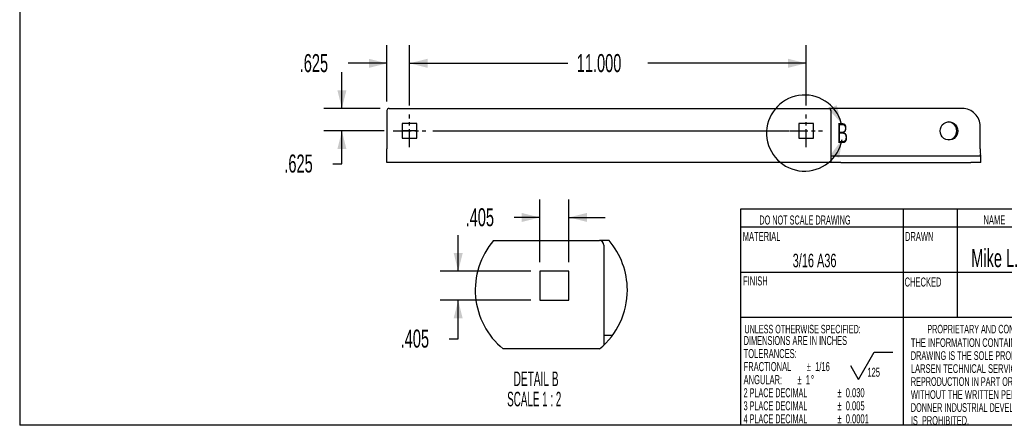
# Model space of a CAD drawing. Extents: x 1.5 to 42.5, y 1.5 to 32.5.
# Tile 1 of 4: x 1.5 to 28.8, y 1.5 to 12.7. Entities that reach past the tile are written whole.
import ezdxf

# ---------------------------------------------------------------- set-up
doc = ezdxf.new("R2010")
doc.units = 0
doc.linetypes.add('CENTERX2', pattern=[0.8, 0.5, -0.1, 0.1, -0.1])
doc.layers.get('0').update_dxf_attribs({"linetype": 'CONTINUOUS'})
doc.layers.add('TITLE_BLOCK', color=7, linetype='CONTINUOUS')
doc.styles.add('SLDTEXTSTYLE1', font='TXT', dxfattribs={"width": 0.554583})
doc.styles.add('SLDTEXTSTYLE10', font='TXT', dxfattribs={"width": 0.552845})
doc.styles.add('SLDTEXTSTYLE11', font='TXT', dxfattribs={"width": 0.571389})
doc.styles.add('SLDTEXTSTYLE12', font='TXT', dxfattribs={"width": 0.548281})
doc.styles.add('SLDTEXTSTYLE13', font='TXT', dxfattribs={"width": 0.5775})
doc.styles.add('SLDTEXTSTYLE14', font='TXT', dxfattribs={"width": 0.558462})
doc.styles.add('SLDTEXTSTYLE16', font='TXT', dxfattribs={"width": 0.504167})
doc.styles.add('SLDTEXTSTYLE3', font='TXT', dxfattribs={"width": 0.5808})
doc.styles.add('SLDTEXTSTYLE4', font='TXT', dxfattribs={"width": 0.605})
doc.styles.add('SLDTEXTSTYLE5', font='TXT', dxfattribs={"width": 0.518571})
doc.styles.add('SLDTEXTSTYLE6', font='TXT', dxfattribs={"width": 0.56375})
doc.styles.add('SLDTEXTSTYLE7', font='TXT', dxfattribs={"width": 0.524333})
doc.styles.add('SLDTEXTSTYLE8', font='TXT', dxfattribs={"width": 0.581731})
doc.styles.add('SLDTEXTSTYLE9', font='TXT', dxfattribs={"width": 0.565968})
doc.dimstyles.get("Standard").update_dxf_attribs({"dimtxt": 0.18, "dimasz": 0.18, "dimexe": 0.18, "dimexo": 0.0625, "dimgap": 0.09, "dimtad": 0, "dimtih": 1, "dimtoh": 1, "dimzin": 0, "dimcen": 0.09, "dimazin": 3, "dimtfac": 1, "dimtofl": 0, "dimtmove": 0, "dimatfit": 3})

# ---------------------------------------------------------------- blocks, each defined once
blk = doc.blocks.new('*U82')
at = {"layer": 'TITLE_BLOCK', "color": 7, "style": 'SLDTEXTSTYLE1', "width": 0.554583}
blk.add_text('DO NOT SCALE DRAWING', height=0.25, dxfattribs=at).set_placement((22.014, 7.069))
blk = doc.blocks.new('*U84')
at = {"layer": 'TITLE_BLOCK', "color": 7, "style": 'SLDTEXTSTYLE3', "width": 0.5808}
blk.add_text('UNLESS OTHERWISE SPECIFIED:', height=0.23645, dxfattribs=at).set_placement((21.6, 4.051))
blk = doc.blocks.new('*U90')
at = {"layer": 'TITLE_BLOCK', "color": 7, "style": 'SLDTEXTSTYLE4', "width": 0.605}
blk.add_text('NAME', height=0.25, dxfattribs=at).set_placement((28.23, 7.07))
blk = doc.blocks.new('*U92')
at = {"layer": 'TITLE_BLOCK', "color": 7, "style": 'SLDTEXTSTYLE4', "width": 0.605}
blk.add_text('CHECKED', height=0.25, dxfattribs=at).set_placement((26.042, 5.35))
blk = doc.blocks.new('*U93')
at = {"layer": 'TITLE_BLOCK', "color": 7, "style": 'SLDTEXTSTYLE4', "width": 0.605}
blk.add_text('DRAWN', height=0.25, dxfattribs=at).set_placement((26.052, 6.614))
blk = doc.blocks.new('*U94')
at = {"layer": 'TITLE_BLOCK', "color": 7, "style": 'SLDTEXTSTYLE4', "width": 0.605}
blk.add_text('3/16 A36', height=0.375, dxfattribs=at).set_placement((22.938, 5.884))
blk = doc.blocks.new('*U95')
at = {"layer": 'TITLE_BLOCK', "color": 7, "style": 'SLDTEXTSTYLE4', "width": 0.605}
blk.add_text('FINISH', height=0.25, dxfattribs=at).set_placement((21.562, 5.38))
blk = doc.blocks.new('*U96')
at = {"layer": 'TITLE_BLOCK', "color": 7, "style": 'SLDTEXTSTYLE4', "width": 0.605}
blk.add_text('MATERIAL', height=0.25, dxfattribs=at).set_placement((21.553, 6.615))
blk = doc.blocks.new('*U3')
at = {"layer": 'TITLE_BLOCK', "color": 0, "style": 'SLDTEXTSTYLE6', "width": 0.56375}
blk.add_text('DIMENSIONS ARE IN INCHES', height=0.25, dxfattribs=at).set_placement((0, 0.072))
blk = doc.blocks.new('*U4')
at = {"layer": 'TITLE_BLOCK', "color": 0, "style": 'SLDTEXTSTYLE4', "width": 0.605}
blk.add_text('TOLERANCES:', height=0.25, dxfattribs=at).set_placement((0, -0.29))
blk = doc.blocks.new('*U5')
at = {"layer": 'TITLE_BLOCK', "color": 0, "style": 'SLDTEXTSTYLE4', "width": 0.605}
blk.add_text('FRACTIONAL', height=0.25, dxfattribs=at).set_placement((0, -0.652))
blk = doc.blocks.new('*U6')
at = {"layer": 'TITLE_BLOCK', "color": 0, "style": 'SLDTEXTSTYLE4', "width": 0.605}
blk.add_text('±', height=0.25, dxfattribs=at).set_placement((1.752, -0.652))
blk = doc.blocks.new('*U7')
at = {"layer": 'TITLE_BLOCK', "color": 0, "style": 'SLDTEXTSTYLE4', "width": 0.605}
blk.add_text('1/16', height=0.25, dxfattribs=at).set_placement((1.985, -0.652))
blk = doc.blocks.new('*U8')
at = {"layer": 'TITLE_BLOCK', "color": 0, "style": 'SLDTEXTSTYLE4', "width": 0.605}
blk.add_text('ANGULAR: ', height=0.25, dxfattribs=at).set_placement((0, -1.014))
blk = doc.blocks.new('*U9')
at = {"layer": 'TITLE_BLOCK', "color": 0, "style": 'SLDTEXTSTYLE4', "width": 0.605}
blk.add_text('±', height=0.25, dxfattribs=at).set_placement((1.489, -1.014))
blk = doc.blocks.new('*U10')
at = {"layer": 'TITLE_BLOCK', "color": 0, "style": 'SLDTEXTSTYLE4', "width": 0.605}
blk.add_text('1', height=0.25, dxfattribs=at).set_placement((1.723, -1.014))
blk = doc.blocks.new('*U11')
at = {"layer": 'TITLE_BLOCK', "color": 0, "style": 'SLDTEXTSTYLE4', "width": 0.605}
blk.add_text('°', height=0.25, dxfattribs=at).set_placement((1.869, -1.014))
blk = doc.blocks.new('*U12')
at = {"layer": 'TITLE_BLOCK', "color": 0, "style": 'SLDTEXTSTYLE7', "width": 0.524333}
blk.add_text('2 PLACE DECIMAL  ', height=0.25, dxfattribs=at).set_placement((0, -1.376))
blk = doc.blocks.new('*U13')
at = {"layer": 'TITLE_BLOCK', "color": 0, "style": 'SLDTEXTSTYLE4', "width": 0.605}
blk.add_text('±', height=0.25, dxfattribs=at).set_placement((2.599, -1.376))
blk = doc.blocks.new('*U14')
at = {"layer": 'TITLE_BLOCK', "color": 0, "style": 'SLDTEXTSTYLE4', "width": 0.605}
blk.add_text('0.030', height=0.25, dxfattribs=at).set_placement((2.832, -1.376))
blk = doc.blocks.new('*U15')
at = {"layer": 'TITLE_BLOCK', "color": 0, "style": 'SLDTEXTSTYLE7', "width": 0.524333}
blk.add_text('3 PLACE DECIMAL  ', height=0.25, dxfattribs=at).set_placement((0, -1.738))
blk = doc.blocks.new('*U16')
at = {"layer": 'TITLE_BLOCK', "color": 0, "style": 'SLDTEXTSTYLE4', "width": 0.605}
blk.add_text('±', height=0.25, dxfattribs=at).set_placement((2.599, -1.738))
blk = doc.blocks.new('*U17')
at = {"layer": 'TITLE_BLOCK', "color": 0, "style": 'SLDTEXTSTYLE4', "width": 0.605}
blk.add_text('0.005', height=0.25, dxfattribs=at).set_placement((2.832, -1.738))
blk = doc.blocks.new('*U18')
at = {"layer": 'TITLE_BLOCK', "color": 0, "style": 'SLDTEXTSTYLE7', "width": 0.524333}
blk.add_text('4 PLACE DECIMAL  ', height=0.25, dxfattribs=at).set_placement((0, -2.1))
blk = doc.blocks.new('*U19')
at = {"layer": 'TITLE_BLOCK', "color": 0, "style": 'SLDTEXTSTYLE4', "width": 0.605}
blk.add_text('±', height=0.25, dxfattribs=at).set_placement((2.6, -2.1))
blk = doc.blocks.new('*U20')
at = {"layer": 'TITLE_BLOCK', "color": 0, "style": 'SLDTEXTSTYLE4', "width": 0.605}
blk.add_text('0.0001', height=0.25, dxfattribs=at).set_placement((2.833, -2.1))
blk = doc.blocks.new('SW_NOTE_0')
for name in ['*U3', '*U4', '*U5', '*U6', '*U7', '*U8', '*U9', '*U10', '*U11', '*U12', '*U13', '*U14', '*U15', '*U16', '*U17', '*U18', '*U19', '*U20']:
    blk.add_blockref(name, (0, 0))
blk = doc.blocks.new('*U97')
at = {"layer": 'TITLE_BLOCK', "color": 7, "style": 'SLDTEXTSTYLE8', "width": 0.581731}
blk.add_text('PROPRIETARY AND CONFIDENTIAL', height=0.23645, dxfattribs=at).set_placement((26.673, 4.051))
blk = doc.blocks.new('*U22')
at = {"layer": 'TITLE_BLOCK', "color": 0, "style": 'SLDTEXTSTYLE9', "width": 0.565968}
blk.add_text('THE INFORMATION CONTAINED IN THIS', height=0.24, dxfattribs=at).set_placement((0, 0.069))
blk = doc.blocks.new('*U23')
at = {"layer": 'TITLE_BLOCK', "color": 0, "style": 'SLDTEXTSTYLE10', "width": 0.552845}
blk.add_text('DRAWING IS THE SOLE PROPERTY OF', height=0.24, dxfattribs=at).set_placement((0, -0.291))
blk = doc.blocks.new('*U24')
at = {"layer": 'TITLE_BLOCK', "color": 0, "style": 'SLDTEXTSTYLE11', "width": 0.571389}
blk.add_text('LARSEN TECHNICAL SERVICES ANY', height=0.24, dxfattribs=at).set_placement((0, -0.651))
blk = doc.blocks.new('*U25')
at = {"layer": 'TITLE_BLOCK', "color": 0, "style": 'SLDTEXTSTYLE12', "width": 0.548281}
blk.add_text('REPRODUCTION IN PART OR AS A WHOLE', height=0.24, dxfattribs=at).set_placement((0, -1.011))
blk = doc.blocks.new('*U26')
at = {"layer": 'TITLE_BLOCK', "color": 0, "style": 'SLDTEXTSTYLE9', "width": 0.565968}
blk.add_text('WITHOUT THE WRITTEN PERMISSION OF', height=0.24, dxfattribs=at).set_placement((0, -1.371))
blk = doc.blocks.new('*U27')
at = {"layer": 'TITLE_BLOCK', "color": 0, "style": 'SLDTEXTSTYLE13', "width": 0.5775}
blk.add_text('DONNER INDUSTRIAL DEVELOPMENTS INC.', height=0.24, dxfattribs=at).set_placement((0, -1.731))
blk = doc.blocks.new('*U28')
at = {"layer": 'TITLE_BLOCK', "color": 0, "style": 'SLDTEXTSTYLE14', "width": 0.558462}
blk.add_text('IS  PROHIBITED.', height=0.24, dxfattribs=at).set_placement((0, -2.091))
blk = doc.blocks.new('SW_NOTE_1')
for name in ['*U22', '*U23', '*U24', '*U25', '*U26', '*U27', '*U28']:
    blk.add_blockref(name, (0, 0))
blk = doc.blocks.new('*U34')
at = {"layer": 'TITLE_BLOCK', "color": 0, "style": 'SLDTEXTSTYLE4', "width": 0.605}
blk.add_text('125', height=0.25, dxfattribs=at).set_placement((0, 0.072))
blk = doc.blocks.new('SW_NOTE_3')
at = {"layer": 'TITLE_BLOCK', "color": 0}
for p, q in [((-0.243, 0), (0.19, 0.75)), ((0.19, 0.75), (0.705, 0.75)), ((-0.243, 0), (-0.459, 0.375))]:
    blk.add_line(p, q, dxfattribs=at)
blk.add_blockref('*U34', (0, 0))
blk = doc.blocks.new('*U102')
at = {"layer": 'TITLE_BLOCK', "style": 'SLDTEXTSTYLE4', "width": 0.605}
blk.add_text('Mike L.', height=0.5, dxfattribs=at).set_placement((27.889, 5.887))
blk = doc.blocks.new('*U52')
at = {"layer": 'TITLE_BLOCK', "style": 'SLDTEXTSTYLE4', "width": 0.605}
blk.add_text('11.000', height=0.5, dxfattribs=at).set_placement((16.949, 11.295))
blk = doc.blocks.new('*D51')
at = {"layer": 'TITLE_BLOCK'}
for p, q in [((12.311, 10.366), (12.311, 12.039)), ((23.311, 10.366), (23.311, 12.039)), ((12.311, 11.539), (16.699, 11.539)), ((23.311, 11.539), (18.922, 11.539))]:
    blk.add_line(p, q, dxfattribs=at)
for points in [[(12.311, 11.539), (12.811, 11.414), (12.811, 11.664)], [(23.311, 11.539), (22.811, 11.664), (22.811, 11.414)]]:
    blk.add_solid(points, dxfattribs=at)
blk.add_blockref('*U52', (0, 0))
blk = doc.blocks.new('*U54')
at = {"layer": 'TITLE_BLOCK', "style": 'SLDTEXTSTYLE4', "width": 0.605}
blk.add_text('.625', height=0.5, dxfattribs=at).set_placement((9.265, 11.295))
blk = doc.blocks.new('*D53')
at = {"layer": 'TITLE_BLOCK'}
for p, q in [((11.686, 10.476), (11.686, 12.039)), ((12.311, 10.366), (12.311, 12.039)), ((11.686, 11.539), (10.611, 11.539)), ((12.311, 11.539), (13.311, 11.539))]:
    blk.add_line(p, q, dxfattribs=at)
for points in [[(11.686, 11.539), (11.186, 11.664), (11.186, 11.414)], [(12.311, 11.539), (12.811, 11.414), (12.811, 11.664)]]:
    blk.add_solid(points, dxfattribs=at)
blk.add_blockref('*U54', (0, 0))
blk = doc.blocks.new('*U56')
at = {"layer": 'TITLE_BLOCK', "style": 'SLDTEXTSTYLE4', "width": 0.605}
blk.add_text('.625', height=0.5, dxfattribs=at).set_placement((8.839, 8.51))
blk = doc.blocks.new('*D55')
at = {"layer": 'TITLE_BLOCK'}
for p, q in [((10.436, 10.289), (10.436, 11.289)), ((11.498, 10.289), (9.936, 10.289)), ((11.608, 9.664), (9.936, 9.664)), ((10.436, 8.755), (10.436, 9.664)), ((10.186, 8.755), (10.436, 8.755))]:
    blk.add_line(p, q, dxfattribs=at)
for points in [[(10.436, 10.289), (10.561, 10.789), (10.311, 10.789)], [(10.436, 9.664), (10.311, 9.164), (10.561, 9.164)]]:
    blk.add_solid(points, dxfattribs=at)
blk.add_blockref('*U56', (0, 0))
blk = doc.blocks.new('*U104')
at = {"color": 7, "style": 'SLDTEXTSTYLE4', "width": 0.605}
blk.add_text('B', height=0.556, dxfattribs=at).set_placement((24.171, 9.325))
blk = doc.blocks.new('*U75')
at = {"layer": 'TITLE_BLOCK', "style": 'SLDTEXTSTYLE4', "width": 0.605}
blk.add_text('.405', height=0.5, dxfattribs=at).set_placement((13.867, 7.021))
blk = doc.blocks.new('*D74')
at = {"layer": 'TITLE_BLOCK'}
for p, q in [((15.923, 6.027), (15.923, 7.765)), ((16.733, 6.027), (16.733, 7.765)), ((15.923, 7.265), (15.213, 7.265)), ((16.733, 7.265), (17.733, 7.265))]:
    blk.add_line(p, q, dxfattribs=at)
for points in [[(15.923, 7.265), (15.423, 7.39), (15.423, 7.14)], [(16.733, 7.265), (17.233, 7.14), (17.233, 7.39)]]:
    blk.add_solid(points, dxfattribs=at)
blk.add_blockref('*U75', (0, 0))
blk = doc.blocks.new('*U77')
at = {"layer": 'TITLE_BLOCK', "style": 'SLDTEXTSTYLE4', "width": 0.605}
blk.add_text('.405', height=0.5, dxfattribs=at).set_placement((12.065, 3.656))
blk = doc.blocks.new('*D76')
at = {"layer": 'TITLE_BLOCK'}
for p, q in [((13.661, 5.777), (13.661, 6.777)), ((15.673, 5.777), (13.161, 5.777)), ((15.673, 4.967), (13.161, 4.967)), ((13.661, 3.9), (13.661, 4.967)), ((13.411, 3.9), (13.661, 3.9))]:
    blk.add_line(p, q, dxfattribs=at)
for points in [[(13.661, 5.777), (13.786, 6.277), (13.536, 6.277)], [(13.661, 4.967), (13.536, 4.467), (13.786, 4.467)]]:
    blk.add_solid(points, dxfattribs=at)
blk.add_blockref('*U77', (0, 0))
blk = doc.blocks.new('*U79')
at = {"layer": 'TITLE_BLOCK', "color": 0, "style": 'SLDTEXTSTYLE5', "width": 0.518571}
blk.add_text('DETAIL B ', height=0.4045, dxfattribs=at).set_placement((0, 0.117))
blk = doc.blocks.new('*U80')
at = {"layer": 'TITLE_BLOCK', "color": 0, "style": 'SLDTEXTSTYLE16', "width": 0.504167}
blk.add_text('SCALE 1 : 2', height=0.40446, dxfattribs=at).set_placement((-0.178, -0.445))
blk = doc.blocks.new('SW_NOTE_4')
for name in ['*U79', '*U80']:
    blk.add_blockref(name, (0, 0))

msp = doc.modelspace()

# ---------------------------------------------------------------- linework, layer by layer
at = {"color": 7, "linetype": 'CONTINUOUS'}
for p, q in [((11.686, 10.226), (11.686, 9.164)), ((11.748, 10.289), (23.936, 10.289)), ((27.642, 10.289), (23.936, 10.289)), ((23.998, 10.226), (23.998, 9.164)), ((12.108, 9.866), (12.108, 9.461)), ((12.513, 9.866), (12.108, 9.866)), ((12.513, 9.461), (12.513, 9.866)), ((23.108, 9.866), (23.108, 9.461)), ((23.513, 9.866), (23.108, 9.866)), ((23.513, 9.461), (23.513, 9.866)), ((12.513, 9.664), (12.108, 9.664)), ((28.136, 9.164), (28.136, 9.789)), ((12.108, 9.461), (12.513, 9.461)), ((23.108, 9.461), (23.513, 9.461)), ((11.686, 8.789), (11.686, 9.164)), ((23.998, 9.164), (23.998, 8.789)), ((23.998, 8.789), (11.686, 8.789)), ((23.998, 8.976), (24.272, 8.976)), ((24.272, 8.789), (23.998, 8.789)), ((24.272, 8.976), (27.88, 8.976)), ((24.272, 8.789), (27.88, 8.789)), ((27.88, 8.976), (28.153, 8.976)), ((28.153, 8.789), (27.88, 8.789)), ((28.154, 8.792), (28.154, 8.982)), ((14.64, 6.622), (17.578, 6.622)), ((17.847, 6.622), (17.578, 6.622)), ((17.703, 6.497), (17.703, 4.372)), ((15.923, 5.777), (15.923, 4.967)), ((16.733, 5.777), (15.923, 5.777)), ((16.733, 4.967), (16.733, 5.777)), ((15.923, 4.967), (16.733, 4.967)), ((17.703, 4.372), (17.703, 3.729)), ((17.703, 3.997), (17.939, 3.997)), ((17.583, 3.622), (14.904, 3.622))]:
    msp.add_line(p, q, dxfattribs=at)
at = {"color": 7, "linetype": 'CONTINUOUS', "flags": 128}
msp.add_lwpolyline([(27.519, 9.664), (27.512, 9.604), (27.491, 9.548), (27.457, 9.498), (27.412, 9.458), (27.36, 9.43), (27.302, 9.416), (27.243, 9.416), (27.185, 9.43), (27.132, 9.458), (27.088, 9.498), (27.054, 9.548), (27.033, 9.604), (27.026, 9.664), (27.033, 9.724), (27.054, 9.78), (27.088, 9.83), (27.132, 9.87), (27.185, 9.898), (27.243, 9.912), (27.302, 9.912), (27.36, 9.898), (27.412, 9.87), (27.457, 9.83), (27.491, 9.78), (27.512, 9.724), (27.519, 9.664)], dxfattribs=at)
at = {"color": 7}
for points in [[(28.153, 8.976, 0), (28.153, 8.976, 0), (28.153, 8.976, 0), (28.153, 8.976, 0), (28.153, 8.976, 0), (28.153, 8.976, 0), (28.153, 8.976, 0), (28.153, 8.976, 0), (28.153, 8.976, 0), (28.153, 8.976, 0), (28.153, 8.976, 0), (28.153, 8.976, 0), (28.153, 8.977, 0), (28.153, 8.977, 0), (28.153, 8.977, 0), (28.153, 8.977, 0), (28.153, 8.977, 0), (28.153, 8.977, 0), (28.153, 8.977, 0), (28.153, 8.977, 0), (28.153, 8.977, 0), (28.153, 8.977, 0), (28.153, 8.977, 0), (28.153, 8.977, 0), (28.153, 8.977, 0), (28.153, 8.977, 0), (28.153, 8.977, 0), (28.153, 8.977, 0), (28.153, 8.977, 0), (28.154, 8.977, 0), (28.154, 8.977, 0), (28.154, 8.977, 0), (28.154, 8.977, 0), (28.154, 8.977, 0), (28.154, 8.977, 0), (28.154, 8.977, 0), (28.154, 8.977, 0), (28.154, 8.977, 0), (28.154, 8.977, 0), (28.154, 8.977, 0), (28.154, 8.977, 0), (28.154, 8.977, 0), (28.154, 8.978, 0), (28.154, 8.978, 0), (28.154, 8.978, 0), (28.154, 8.978, 0), (28.154, 8.978, 0), (28.154, 8.978, 0), (28.154, 8.978, 0), (28.154, 8.978, 0), (28.154, 8.978, 0), (28.154, 8.978, 0), (28.154, 8.978, 0), (28.154, 8.978, 0), (28.154, 8.978, 0), (28.154, 8.978, 0), (28.154, 8.978, 0), (28.154, 8.978, 0), (28.154, 8.979, 0), (28.154, 8.979, 0), (28.154, 8.979, 0), (28.154, 8.979, 0), (28.154, 8.979, 0), (28.154, 8.979, 0), (28.154, 8.979, 0), (28.154, 8.979, 0), (28.154, 8.979, 0), (28.154, 8.979, 0), (28.154, 8.979, 0), (28.154, 8.979, 0), (28.154, 8.98, 0), (28.154, 8.98, 0), (28.154, 8.98, 0), (28.154, 8.98, 0), (28.154, 8.98, 0), (28.154, 8.98, 0), (28.154, 8.98, 0), (28.154, 8.98, 0), (28.154, 8.98, 0), (28.154, 8.98, 0), (28.154, 8.98, 0), (28.154, 8.981, 0), (28.154, 8.981, 0), (28.154, 8.981, 0), (28.154, 8.981, 0), (28.154, 8.981, 0), (28.154, 8.981, 0), (28.154, 8.981, 0), (28.154, 8.981, 0), (28.154, 8.981, 0), (28.154, 8.982, 0), (28.154, 8.982, 0), (28.154, 8.982, 0), (28.154, 8.982, 0), (28.154, 8.982, 0), (28.154, 8.982, 0), (28.154, 8.982, 0), (28.154, 8.982, 0), (28.154, 8.983, 0), (28.154, 8.983, 0), (28.154, 8.983, 0), (28.154, 8.983, 0), (28.154, 8.983, 0), (28.154, 8.983, 0), (28.154, 8.983, 0), (28.154, 8.983, 0), (28.154, 8.984, 0), (28.154, 8.984, 0), (28.154, 8.984, 0), (28.154, 8.984, 0), (28.154, 8.984, 0), (28.154, 8.984, 0), (28.154, 8.984, 0), (28.154, 8.985, 0), (28.154, 8.985, 0), (28.154, 8.985, 0), (28.153, 8.985, 0), (28.153, 8.985, 0), (28.153, 8.985, 0), (28.153, 8.985, 0), (28.153, 8.986, 0), (28.153, 8.986, 0), (28.153, 8.986, 0), (28.153, 8.986, 0), (28.153, 8.986, 0), (28.153, 8.986, 0), (28.153, 8.987, 0), (28.153, 8.987, 0), (28.153, 8.987, 0), (28.153, 8.987, 0), (28.153, 8.987, 0), (28.153, 8.987, 0), (28.153, 8.988, 0), (28.153, 8.988, 0), (28.153, 8.988, 0), (28.153, 8.988, 0), (28.153, 8.988, 0), (28.153, 8.988, 0), (28.153, 8.989, 0), (28.153, 8.989, 0), (28.153, 8.989, 0), (28.153, 8.989, 0), (28.153, 8.989, 0), (28.153, 8.989, 0), (28.153, 8.99, 0), (28.153, 8.99, 0), (28.153, 8.99, 0), (28.153, 8.99, 0), (28.153, 8.99, 0), (28.152, 8.991, 0), (28.152, 8.991, 0), (28.152, 8.991, 0), (28.152, 8.991, 0), (28.152, 8.991, 0), (28.152, 8.992, 0), (28.152, 8.992, 0), (28.152, 8.992, 0), (28.152, 8.992, 0), (28.152, 8.992, 0), (28.152, 8.993, 0), (28.152, 8.993, 0), (28.152, 8.993, 0), (28.152, 8.993, 0), (28.152, 8.993, 0), (28.152, 8.994, 0), (28.152, 8.994, 0), (28.152, 8.994, 0), (28.152, 8.994, 0), (28.152, 8.994, 0), (28.152, 8.995, 0), (28.152, 8.995, 0), (28.152, 8.995, 0), (28.152, 8.995, 0), (28.152, 8.995, 0), (28.152, 8.996, 0), (28.151, 8.996, 0), (28.151, 8.996, 0), (28.151, 8.996, 0), (28.151, 8.997, 0), (28.151, 8.997, 0), (28.151, 8.997, 0), (28.151, 8.997, 0), (28.151, 8.997, 0), (28.151, 8.998, 0), (28.151, 8.998, 0), (28.151, 8.998, 0), (28.151, 8.998, 0), (28.151, 8.999, 0), (28.151, 8.999, 0), (28.151, 8.999, 0), (28.151, 8.999, 0), (28.151, 9, 0), (28.151, 9, 0), (28.151, 9, 0), (28.151, 9, 0), (28.151, 9, 0), (28.151, 9.001, 0), (28.151, 9.001, 0), (28.151, 9.001, 0), (28.15, 9.001, 0), (28.15, 9.002, 0), (28.15, 9.002, 0), (28.15, 9.002, 0), (28.15, 9.002, 0), (28.15, 9.003, 0), (28.15, 9.003, 0), (28.15, 9.003, 0), (28.15, 9.003, 0), (28.15, 9.004, 0), (28.15, 9.004, 0), (28.15, 9.004, 0), (28.15, 9.005, 0), (28.15, 9.005, 0), (28.15, 9.005, 0), (28.15, 9.005, 0), (28.15, 9.006, 0), (28.149, 9.006, 0), (28.149, 9.006, 0), (28.149, 9.006, 0), (28.149, 9.007, 0), (28.149, 9.007, 0), (28.149, 9.007, 0), (28.149, 9.007, 0), (28.149, 9.008, 0), (28.149, 9.008, 0), (28.149, 9.008, 0), (28.149, 9.009, 0), (28.149, 9.009, 0), (28.149, 9.009, 0), (28.149, 9.009, 0), (28.149, 9.01, 0), (28.149, 9.01, 0), (28.149, 9.01, 0), (28.148, 9.011, 0), (28.148, 9.011, 0), (28.148, 9.011, 0), (28.148, 9.011, 0), (28.148, 9.012, 0), (28.148, 9.012, 0), (28.148, 9.012, 0), (28.148, 9.013, 0), (28.148, 9.013, 0), (28.148, 9.013, 0), (28.148, 9.013, 0), (28.148, 9.014, 0), (28.148, 9.014, 0), (28.148, 9.014, 0), (28.148, 9.015, 0), (28.148, 9.015, 0), (28.148, 9.015, 0), (28.148, 9.016, 0), (28.147, 9.016, 0), (28.147, 9.016, 0), (28.147, 9.017, 0), (28.147, 9.017, 0), (28.147, 9.017, 0)], [(28.153, 8.792, 0), (28.153, 8.792, 0), (28.153, 8.792, 0), (28.153, 8.792, 0), (28.153, 8.792, 0), (28.153, 8.792, 0), (28.153, 8.791, 0), (28.153, 8.791, 0), (28.153, 8.791, 0), (28.153, 8.791, 0), (28.153, 8.791, 0), (28.153, 8.791, 0), (28.153, 8.791, 0), (28.153, 8.791, 0), (28.153, 8.791, 0), (28.153, 8.791, 0), (28.153, 8.791, 0), (28.153, 8.791, 0), (28.153, 8.791, 0), (28.153, 8.791, 0), (28.153, 8.791, 0), (28.153, 8.791, 0), (28.153, 8.791, 0), (28.153, 8.791, 0), (28.153, 8.791, 0), (28.153, 8.791, 0), (28.153, 8.791, 0), (28.153, 8.791, 0), (28.153, 8.79, 0), (28.153, 8.79, 0), (28.153, 8.79, 0), (28.153, 8.79, 0), (28.153, 8.79, 0), (28.153, 8.79, 0), (28.153, 8.79, 0), (28.153, 8.79, 0), (28.153, 8.79, 0), (28.153, 8.79, 0), (28.153, 8.79, 0), (28.153, 8.79, 0), (28.153, 8.79, 0), (28.153, 8.79, 0), (28.153, 8.79, 0), (28.153, 8.79, 0), (28.153, 8.79, 0), (28.153, 8.79, 0), (28.153, 8.79, 0), (28.153, 8.79, 0), (28.153, 8.79, 0), (28.153, 8.79, 0), (28.153, 8.79, 0), (28.153, 8.789, 0), (28.153, 8.789, 0), (28.153, 8.789, 0), (28.153, 8.789, 0), (28.153, 8.789, 0), (28.153, 8.789, 0), (28.153, 8.789, 0), (28.153, 8.789, 0), (28.153, 8.789, 0), (28.153, 8.789, 0), (28.153, 8.789, 0), (28.153, 8.789, 0), (28.153, 8.789, 0)]]:
    msp.add_polyline3d(points, dxfattribs=at)
at = {"color": 7, "linetype": 'CONTINUOUS'}
for centre, radius, start, end in [((23.268, 9.604), 1.055, 15.239, 350.2406), ((11.748, 10.226), 0.0625, 90, 180), ((23.936, 10.226), 0.0625, 0, 90), ((27.639, 9.792), 0.497, 359.5982, 89.6249), ((27.24, 9.665), 0.249, 359.6601, 86.0006), ((27.24, 9.662), 0.248, 273.8813, 0.4581), ((28.926, 9.152), 0.791, 179.1709, 189.8534), ((16.243, 5.252), 2.109, 139.4676, 230.572), ((17.578, 6.497), 0.125, 0, 90), ((16.243, 5.252), 2.109, 360, 40.5324), ((16.243, 5.252), 2.109, 309.428, 0)]:
    msp.add_arc(centre, radius, start, end, dxfattribs=at)
for points in [[(24.286, 9.881), (24.157, 10.38), (23.937, 10.26)], [(24.308, 9.425), (23.997, 9.014), (24.227, 8.916)]]:
    msp.add_solid(points, dxfattribs=at)
at = {"layer": 'TITLE_BLOCK'}
for p, q in [((1.499, 32.502), (1.499, 1.502)), ((12.959, 9.664), (22.837, 9.664)), ((21.499, 1.502), (21.499, 7.502)), ((21.499, 7.502), (42.499, 7.502)), ((25.999, 7.502), (25.999, 1.502)), ((27.499, 7.502), (27.499, 4.502)), ((21.499, 7.002), (32.499, 7.002)), ((21.499, 5.752), (42.499, 5.752)), ((21.499, 4.502), (32.499, 4.502)), ((42.499, 1.502), (1.499, 1.502))]:
    msp.add_line(p, q, dxfattribs=at)
at = {"layer": 'TITLE_BLOCK', "linetype": 'CENTERX2'}
for p, q in [((12.311, 9.211), (12.311, 10.116)), ((23.311, 9.211), (23.311, 10.116)), ((11.858, 9.664), (12.763, 9.664)), ((22.858, 9.664), (23.763, 9.664))]:
    msp.add_line(p, q, dxfattribs=at)

# ---------------------------------------------------------------- block references
for name in ['*U104', '*U82', '*U90', '*U96', '*U93', '*U94', '*U102', '*U95', '*U92', '*U84', '*U97']:
    msp.add_blockref(name, (0, 0))
at = {"layer": 'TITLE_BLOCK', "color": 7}
for name, p in [('SW_NOTE_0', (21.577, 3.656)), ('SW_NOTE_1', (26.216, 3.606))]:
    msp.add_blockref(name, p, dxfattribs=at)
at = {"layer": 'TITLE_BLOCK'}
for name, p in [('SW_NOTE_3', (25.009, 2.776)), ('SW_NOTE_4', (15.197, 2.472))]:
    msp.add_blockref(name, p, dxfattribs=at)

# ---------------------------------------------------------------- dimensions: what is measured, and where the dimension line sits
for base, p1, p2, picture, middle in [((11.685552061, 11.53892427), (12.310552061, 10.11642427), (11.685552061, 10.22642427), '*D53', (9.812798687, 11.53892427)), ((12.311, 11.539), (23.311, 10.116), (12.311, 10.116), '*D51', (17.811, 11.539)), ((15.923, 7.265), (16.733, 5.777), (15.923, 5.777), '*D74', (14.415, 7.265))]:
    dim = msp.add_linear_dim(base=base, p1=p1, p2=p2, dimstyle='Standard', dxfattribs=at)
    dim.commit()
    dim.dimension.update_dxf_attribs({"geometry": picture, "text_midpoint": middle, "dimtype": 128})
for base, p1, p2, picture, middle in [((10.435552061, 9.66392427), (11.748052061, 10.28892427), (11.858052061, 9.66392427), '*D55', (10.435552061, 8.754662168)), ((13.661, 5.777), (15.923, 4.967), (15.923, 5.777), '*D76', (13.661, 3.9))]:
    dim = msp.add_linear_dim(base=base, p1=p1, p2=p2, angle=90, dimstyle='Standard', dxfattribs=at)
    dim.commit()
    dim.dimension.update_dxf_attribs({"geometry": picture, "text_midpoint": middle, "dimtype": 128})

doc.saveas('drawing.dxf')
